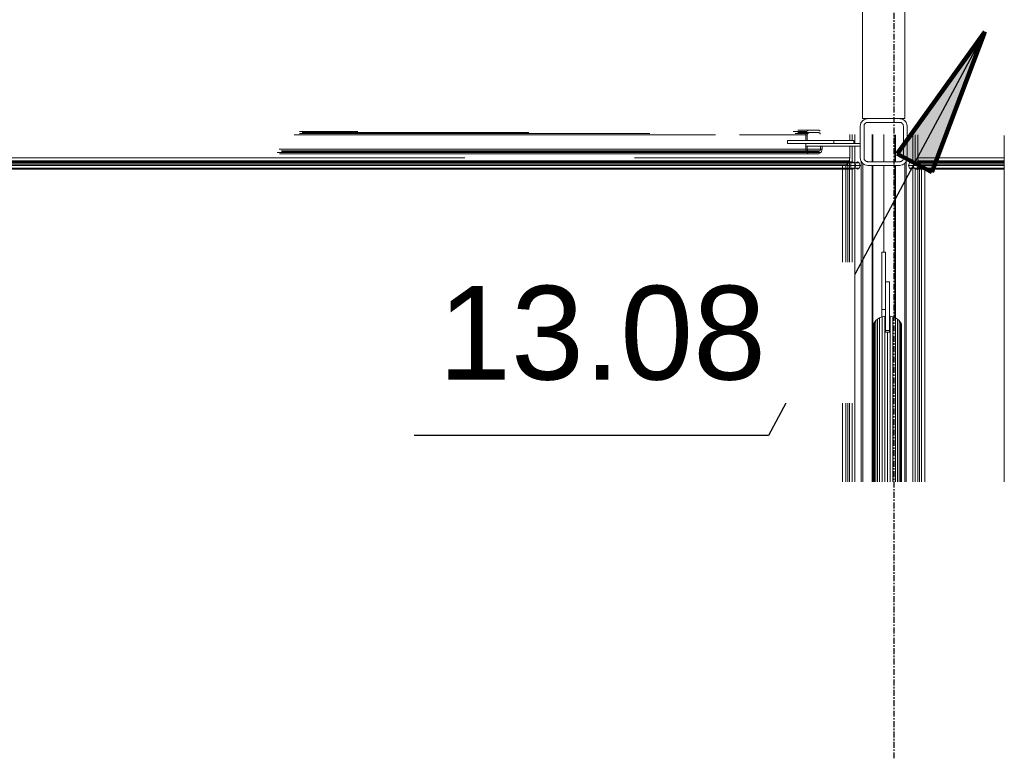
# Model space of a CAD drawing. Header units: millimetres. Extents: x 101535 to 192135, y -3968 to 17259.
# Tile 54 of 92: x 137916 to 140016, y 11535 to 13111. Entities that reach past the tile are written whole.
import ezdxf

# ---------------------------------------------------------------- set-up
doc = ezdxf.new("R2010")
doc.units = ezdxf.units.MM
doc.linetypes.add('Linia siatki', pattern=[22.225, 12.7, -3.175, 3.175, -3.175])
for name, color, linetype, lineweight in [('A-GENM', 7, 'Continuous', 18), ('G-ANNO-DIMS', 7, 'Continuous', 30), ('P-PIPE', 7, 'Continuous', 18), ('S-GRID', 7, 'Continuous', 30)]:
    doc.layers.add(name, color=color, linetype=linetype, lineweight=lineweight)
doc.styles.add('Arial_5', font='arial.ttf', dxfattribs={"height": 200})

# ---------------------------------------------------------------- blocks, each defined once
blk = doc.blocks.new('Bezpośredni kształt - IR 026-25_3D1_2025_09_11-304393-Przekrój 5')
at = {"layer": 'A-GENM', "lineweight": 9}
for p, q in [((-22376.2, 13331.3), (-22376.2, 12900)), ((-22376.2, 12900), (-22376.2, 13331.3)), ((-22286.2, 12900), (-22286.2, 13331.2)), ((-22286.2, 12900), (-22286.2, 13331.2)), ((-22376.2, 12900), (-22365.2, 12900)), ((-22365.2, 12900), (-22376.2, 12900)), ((-22374.4, 12896.7), (-22373.6, 12897.3)), ((-22374.4, 12896.7), (-22373.6, 12897.3)), ((-22373.6, 12897.3), (-22371.3, 12898.8)), ((-22373.6, 12897.3), (-22371.3, 12898.8)), ((-22366.2, 12899.8), (-22371.3, 12898.8)), ((-22371.3, 12898.8), (-22366.2, 12899.8)), ((-22366.2, 12899.8), (-22365.2, 12900)), ((-22366.2, 12899.8), (-22365.2, 12900)), ((-22365.2, 12900), (-22364.7, 12900)), ((-22365.2, 12900), (-22364.7, 12900)), ((-22364.7, 12900), (-22342.4, 12900)), ((-22364.7, 12900), (-22342.4, 12900)), ((-22341.9, 12900), (-22342.4, 12900)), ((-22342.4, 12900), (-22341.9, 12900)), ((-22297.2, 12900), (-22341.9, 12900)), ((-22341.9, 12900), (-22297.2, 12900)), ((-22297.2, 12900), (-22286.2, 12900)), ((-22297.2, 12900), (-22286.2, 12900)), ((-22296.2, 12899.8), (-22297.2, 12900)), ((-22297.2, 12900), (-22296.2, 12899.8)), ((-22296.1, 12899.8), (-22296.2, 12899.8)), ((-22296.2, 12899.8), (-22296.2, 12899.8)), ((-22296.2, 12899.8), (-22296.2, 12899.8)), ((-22296.2, 12899.8), (-22296.1, 12899.8)), ((-22291.1, 12898.8), (-22296.1, 12899.8)), ((-22296.1, 12899.8), (-22291.1, 12898.8)), ((-22288.8, 12897.3), (-22291.1, 12898.8)), ((-22291.1, 12898.8), (-22288.8, 12897.3)), ((-22287.2, 12896.2), (-22288.8, 12897.3)), ((-22288.8, 12897.3), (-22287.2, 12896.2)), ((-22380.7, 12886.5), (-22381.2, 12884)), ((-22381.2, 12884), (-22380.7, 12886.5)), ((-22381.2, 12884), (-22381.2, 12863)), ((-22381.2, 12863), (-22381.2, 12884)), ((-22380.7, 12886.5), (-22380, 12890.1)), ((-22380.7, 12886.5), (-22380, 12890.1)), ((-22379.7, 12890.6), (-22380, 12890.1)), ((-22380, 12890.1), (-22379.7, 12890.6)), ((-22378.5, 12892.3), (-22379.7, 12890.6)), ((-22379.7, 12890.6), (-22378.5, 12892.3)), ((-22378.5, 12892.3), (-22378.1, 12892.9)), ((-22378.5, 12892.3), (-22378.1, 12892.9)), ((-22378.1, 12892.9), (-22376.5, 12895.3)), ((-22378.1, 12892.9), (-22376.5, 12895.3)), ((-22376, 12895.7), (-22376.5, 12895.3)), ((-22376.5, 12895.3), (-22376, 12895.7)), ((-22374.4, 12896.7), (-22376, 12895.7)), ((-22376, 12895.7), (-22374.4, 12896.7)), ((-22372.8, 12885.8), (-22373.2, 12884)), ((-22372.8, 12885.8), (-22373.2, 12884)), ((-22373.2, 12844.1), (-22373.2, 12884)), ((-22373.2, 12884), (-22373.2, 12844.1)), ((-22372.8, 12885.8), (-22372.6, 12887.1)), ((-22372.6, 12887.1), (-22372.8, 12885.8)), ((-22371.6, 12888.6), (-22372.6, 12887.1)), ((-22371.6, 12888.6), (-22372.6, 12887.1)), ((-22371.6, 12888.6), (-22370.8, 12889.7)), ((-22370.8, 12889.7), (-22371.6, 12888.6)), ((-22370.8, 12889.7), (-22369.8, 12890.4)), ((-22369.8, 12890.4), (-22370.8, 12889.7)), ((-22369.8, 12890.4), (-22368.3, 12891.4)), ((-22368.3, 12891.4), (-22369.8, 12890.4)), ((-22368.3, 12891.4), (-22367.2, 12891.6)), ((-22367.2, 12891.6), (-22368.3, 12891.4)), ((-22367.2, 12891.6), (-22367, 12891.6)), ((-22367, 12891.6), (-22367.2, 12891.6)), ((-22367, 12891.6), (-22365.4, 12892)), ((-22365.4, 12892), (-22367, 12891.6)), ((-22365.2, 12892), (-22365.4, 12892)), ((-22365.2, 12892), (-22365.4, 12892)), ((-22360.8, 12892), (-22365.2, 12892)), ((-22360.8, 12892), (-22365.2, 12892)), ((-22360.8, 12892), (-22359.9, 12892)), ((-22359.9, 12892), (-22360.8, 12892)), ((-22359.9, 12892), (-22355.9, 12892)), ((-22355.9, 12892), (-22359.9, 12892)), ((-22355.9, 12892), (-22345.2, 12892)), ((-22345.2, 12892), (-22355.9, 12892)), ((-22345.2, 12892), (-22334.6, 12892)), ((-22334.6, 12892), (-22345.2, 12892)), ((-22334.6, 12892), (-22330.5, 12892)), ((-22330.5, 12892), (-22334.6, 12892)), ((-22330.5, 12892), (-22329.7, 12892)), ((-22329.7, 12892), (-22330.5, 12892)), ((-22325.3, 12892), (-22329.7, 12892)), ((-22325.3, 12892), (-22329.7, 12892)), ((-22325.3, 12892), (-22322.2, 12892)), ((-22322.2, 12892), (-22325.3, 12892)), ((-22322.2, 12892), (-22321.6, 12892)), ((-22321.6, 12892), (-22322.2, 12892)), ((-22321.6, 12892), (-22318.7, 12892)), ((-22318.7, 12892), (-22321.6, 12892)), ((-22318.7, 12892), (-22311.3, 12892)), ((-22311.3, 12892), (-22318.7, 12892)), ((-22311.3, 12892), (-22303.8, 12892)), ((-22303.8, 12892), (-22311.3, 12892)), ((-22303.8, 12892), (-22300.9, 12892)), ((-22300.9, 12892), (-22303.8, 12892)), ((-22300.9, 12892), (-22300.3, 12892)), ((-22300.3, 12892), (-22300.9, 12892)), ((-22300.3, 12892), (-22297.2, 12892)), ((-22297.2, 12892), (-22300.3, 12892)), ((-22297, 12892), (-22297.2, 12892)), ((-22297, 12892), (-22297.2, 12892)), ((-22295.4, 12891.6), (-22297, 12892)), ((-22295.4, 12891.6), (-22297, 12892)), ((-22295.4, 12891.6), (-22295.2, 12891.6)), ((-22295.2, 12891.6), (-22295.4, 12891.6)), ((-22295.2, 12891.6), (-22294.1, 12891.4)), ((-22294.1, 12891.4), (-22295.2, 12891.6)), ((-22292.6, 12890.4), (-22294.1, 12891.4)), ((-22292.6, 12890.4), (-22294.1, 12891.4)), ((-22292.6, 12890.4), (-22291.5, 12889.7)), ((-22291.5, 12889.7), (-22292.6, 12890.4)), ((-22290.5, 12888.1), (-22291.5, 12889.7)), ((-22290.5, 12888.1), (-22291.5, 12889.7)), ((-22290.5, 12888.1), (-22289.8, 12887.1)), ((-22289.8, 12887.1), (-22290.5, 12888.1)), ((-22289.4, 12885.3), (-22289.8, 12887.1)), ((-22289.4, 12885.3), (-22289.8, 12887.1)), ((-22289.4, 12885.3), (-22289.2, 12884)), ((-22289.2, 12884), (-22289.4, 12885.3)), ((-22289.2, 12844.1), (-22289.2, 12884)), ((-22289.2, 12844.1), (-22289.2, 12884)), ((-22287.2, 12896.2), (-22286.4, 12895.7)), ((-22287.2, 12896.2), (-22286.4, 12895.7)), ((-22285.9, 12895.3), (-22286.4, 12895.7)), ((-22286.4, 12895.7), (-22285.9, 12895.3)), ((-22284.3, 12892.9), (-22285.9, 12895.3)), ((-22285.9, 12895.3), (-22284.3, 12892.9)), ((-22283.1, 12891.2), (-22284.3, 12892.9)), ((-22284.3, 12892.9), (-22283.1, 12891.2)), ((-22283.1, 12891.2), (-22282.7, 12890.6)), ((-22283.1, 12891.2), (-22282.7, 12890.6)), ((-22282.4, 12890.1), (-22282.7, 12890.6)), ((-22282.7, 12890.6), (-22282.4, 12890.1)), ((-22281.9, 12887.6), (-22282.4, 12890.1)), ((-22282.4, 12890.1), (-22281.9, 12887.6)), ((-22281.9, 12887.6), (-22281.2, 12884)), ((-22281.9, 12887.6), (-22281.2, 12884)), ((-22281.2, 12855.9), (-22281.2, 12884)), ((-22281.2, 12884), (-22281.2, 12855.9)), ((-23588.7, 12865), (-22690.1, 12865)), ((-22690.1, 12865), (-23588.7, 12865)), ((-23582.9, 12865), (-22690.1, 12865)), ((-23582.9, 12865), (-22690.1, 12865)), ((-23577.5, 12872.1), (-23452.9, 12872.1)), ((-23452.9, 12872.1), (-23577.5, 12872.1)), ((-22830.3, 12868.5), (-23577.3, 12868.5)), ((-23577.3, 12868.5), (-22830.3, 12868.5)), ((-23088.2, 12870), (-23571.6, 12870)), ((-23571.6, 12870), (-23088.2, 12870)), ((-23088.2, 12870), (-23536.9, 12870)), ((-23536.9, 12870), (-23088.2, 12870)), ((-23536.6, 12865), (-22690.1, 12865)), ((-22690.1, 12865), (-23536.6, 12865)), ((-22830.3, 12868.5), (-23534.4, 12868.5)), ((-23534.4, 12868.5), (-22830.3, 12868.5)), ((-23530.9, 12865), (-22690.1, 12865)), ((-23530.9, 12865), (-22690.1, 12865)), ((-23452.9, 12872.1), (-23526.4, 12872.1)), ((-23526.4, 12872.1), (-23452.9, 12872.1)), ((-22638.7, 12865), (-22524.9, 12865)), ((-22638.7, 12865), (-22497.7, 12865)), ((-22638.7, 12865), (-22524.9, 12865)), ((-22638.7, 12865), (-22494.2, 12865)), ((-22638.7, 12865), (-22524.9, 12865)), ((-22497.7, 12865), (-22638.7, 12865)), ((-22638.7, 12865), (-22494.2, 12865)), ((-22524.9, 12865), (-22638.7, 12865)), ((-22524.7, 12872.1), (-22495.7, 12872.1)), ((-22495.7, 12872.1), (-22524.7, 12872.1)), ((-22493.2, 12868.5), (-22519.8, 12868.5)), ((-22519.8, 12868.5), (-22493.2, 12868.5)), ((-22490.7, 12870), (-22514.8, 12870)), ((-22514.8, 12870), (-22490.7, 12870)), ((-22490.7, 12875), (-22514.6, 12875)), ((-22514.6, 12875), (-22490.7, 12875)), ((-22495.7, 12872.1), (-22497.7, 12865)), ((-22497.7, 12865), (-22495.7, 12872.1)), ((-22497.7, 12865), (-22497.7, 12853)), ((-22497.7, 12865), (-22497.7, 12853)), ((-22490.7, 12875), (-22495.7, 12872.1)), ((-22495.7, 12872.1), (-22490.7, 12875)), ((-22493.2, 12868.5), (-22494.2, 12865)), ((-22493.2, 12868.5), (-22494.2, 12865)), ((-22494.2, 12865), (-22494.2, 12853)), ((-22494.2, 12853), (-22494.2, 12865)), ((-22490.7, 12870), (-22493.2, 12868.5)), ((-22490.7, 12870), (-22493.2, 12868.5)), ((-22469.4, 12875), (-22490.7, 12875)), ((-22490.7, 12875), (-22469.4, 12875)), ((-22469.4, 12870), (-22490.7, 12870)), ((-22469.4, 12870), (-22490.7, 12870)), ((-22469.4, 12870), (-22472.3, 12870)), ((-22472.3, 12870), (-22469.4, 12870)), ((-22469.4, 12875), (-22472.2, 12875)), ((-22472.2, 12875), (-22469.4, 12875)), ((-22466.6, 12873.4), (-22469.4, 12875)), ((-22469.4, 12875), (-22466.6, 12873.4)), ((-22466.9, 12868.5), (-22469.4, 12870)), ((-22466.9, 12868.5), (-22469.4, 12870)), ((-22466.5, 12866.9), (-22466.9, 12868.5)), ((-22466.5, 12866.9), (-22466.9, 12868.5)), ((-22403.8, 12853), (-22403.8, 12866.1)), ((-22403.8, 12866.1), (-22403.8, 12853)), ((-22398.4, 12853), (-22398.4, 12866.1)), ((-22398.4, 12866.1), (-22398.4, 12853)), ((-22393, 12866.1), (-22393, 12847)), ((-22393, 12866.1), (-22393, 12847)), ((-22381.2, 12847), (-22381.2, 12863)), ((-22381.2, 12847), (-22381.2, 12863)), ((-22356.2, 12865.8), (-22356.2, 12808)), ((-22356.2, 12808), (-22356.2, 12865.8)), ((-22354.8, 12808), (-22354.8, 12865.8)), ((-22354.8, 12808), (-22354.8, 12865.8)), ((-22331.2, 12865.7), (-22331.2, 12808)), ((-22331.2, 12865.7), (-22331.2, 12808)), ((-22331.2, 12808), (-22331.2, 12865.7)), ((-22331.2, 12808), (-22331.2, 12865.7)), ((-22307.6, 12808), (-22307.6, 12865.6)), ((-22307.6, 12808), (-22307.6, 12865.6)), ((-22306.1, 12808), (-22306.1, 12865.6)), ((-22306.1, 12808), (-22306.1, 12865.6)), ((-22281.2, 12855.9), (-22281.2, 12816)), ((-22281.2, 12855.9), (-22281.2, 12816)), ((-22269.4, 12865.4), (-22269.4, 12806.2)), ((-22269.4, 12865.4), (-22269.4, 12806.2)), ((-22264, 12865.3), (-22264, 12806.9)), ((-22264, 12865.3), (-22264, 12806.9)), ((-22258.6, 12865.3), (-22258.6, 12816)), ((-22258.6, 12865.3), (-22258.6, 12816)), ((-22497.7, 12835), (-23620.6, 12835)), ((-23620.6, 12835), (-22497.7, 12835)), ((-22494.2, 12835), (-23614.8, 12835)), ((-22494.2, 12835), (-23614.8, 12835)), ((-22465.9, 12835), (-23568.7, 12835)), ((-23568.7, 12835), (-22465.9, 12835)), ((-22462.4, 12835), (-23562.9, 12835)), ((-22462.4, 12835), (-23562.9, 12835)), ((-22536.6, 12847), (-22536.6, 12853)), ((-22536.6, 12853), (-22437.6, 12853)), ((-22437.6, 12853), (-22536.6, 12853)), ((-22536.6, 12853), (-22536.6, 12847)), ((-22536.6, 12847), (-22497.7, 12847)), ((-22497.7, 12847), (-22536.6, 12847)), ((-22497.7, 12847), (-22497.7, 12841)), ((-22497.7, 12847), (-22381.2, 12847)), ((-22497.7, 12841), (-22497.7, 12847)), ((-22497.7, 12847), (-22381.2, 12847)), ((-22497.7, 12841), (-22381.2, 12841)), ((-22497.7, 12841), (-22381.2, 12841)), ((-22497.7, 12835), (-22497.7, 12841)), ((-22497.7, 12835), (-22497.7, 12841)), ((-22495.7, 12827.9), (-22497.7, 12835)), ((-22495.7, 12827.9), (-22497.7, 12835)), ((-22494.2, 12835), (-22494.2, 12841)), ((-22494.2, 12841), (-22494.2, 12835)), ((-22493.2, 12831.5), (-22494.2, 12835)), ((-22494.2, 12835), (-22493.2, 12831.5)), ((-22465.9, 12835), (-22466.9, 12831.5)), ((-22466.9, 12831.5), (-22465.9, 12835)), ((-22465.9, 12835), (-22465.9, 12841)), ((-22465.9, 12835), (-22465.9, 12841)), ((-22464.4, 12827.9), (-22462.4, 12835)), ((-22462.4, 12835), (-22464.4, 12827.9)), ((-22462.4, 12835), (-22462.4, 12841)), ((-22462.4, 12835), (-22462.4, 12841)), ((-22437.6, 12853), (-22437.6, 12847)), ((-22395.2, 12853), (-22437.6, 12853)), ((-22437.6, 12853), (-22437.6, 12847)), ((-22437.6, 12853), (-22395.2, 12853)), ((-22403.8, 12816), (-22403.8, 12841)), ((-22403.8, 12841), (-22403.8, 12816)), ((-22398.4, 12807.3), (-22398.4, 12841)), ((-22398.4, 12841), (-22398.4, 12807.3)), ((-22395.2, 12853), (-22395.2, 12847)), ((-22395.2, 12853), (-22395.2, 12847)), ((-22393, 12840), (-22393, 12800.1)), ((-22393, 12840), (-22393, 12800.1)), ((-22381.2, 12847), (-22381.2, 12845.1)), ((-22381.2, 12845.1), (-22381.2, 12847)), ((-22381.2, 12845.1), (-22381.2, 12841)), ((-22381.2, 12841), (-22381.2, 12845.1)), ((-22381.2, 12841), (-22381.2, 12836.1)), ((-22381.2, 12836.1), (-22381.2, 12841)), ((-22381.2, 12836.1), (-22381.2, 12816)), ((-22381.2, 12816), (-22381.2, 12836.1)), ((-22373.2, 12816), (-22373.2, 12844.1)), ((-22373.2, 12844.1), (-22373.2, 12816)), ((-22289.2, 12844.1), (-22289.2, 12816)), ((-22289.2, 12816), (-22289.2, 12844.1)), ((-23224.5, 12816), (-24898.3, 12816)), ((-24898.3, 12816), (-23224.5, 12816)), ((-22495.7, 12827.9), (-23625, 12827.9)), ((-23625, 12827.9), (-22495.7, 12827.9)), ((-22490.7, 12825), (-23620, 12825)), ((-23620, 12825), (-22490.7, 12825)), ((-22493.2, 12831.5), (-23616.6, 12831.5)), ((-23616.6, 12831.5), (-22493.2, 12831.5)), ((-22490.7, 12830), (-23615.4, 12830)), ((-23615.4, 12830), (-22490.7, 12830)), ((-23585.4, 12825), (-22469.4, 12825)), ((-22469.4, 12825), (-23585.4, 12825)), ((-22469.4, 12830), (-23579.9, 12830)), ((-23579.9, 12830), (-22469.4, 12830)), ((-22466.9, 12831.5), (-23574.2, 12831.5)), ((-23574.2, 12831.5), (-22466.9, 12831.5)), ((-22464.4, 12827.9), (-23574, 12827.9)), ((-23574, 12827.9), (-22464.4, 12827.9)), ((-22403.8, 12816), (-22862.8, 12816)), ((-22862.8, 12816), (-22403.8, 12816)), ((-22490.7, 12825), (-22495.7, 12827.9)), ((-22490.7, 12825), (-22495.7, 12827.9)), ((-22490.7, 12830), (-22493.2, 12831.5)), ((-22493.2, 12831.5), (-22490.7, 12830)), ((-22469.4, 12830), (-22490.7, 12830)), ((-22490.7, 12830), (-22469.4, 12830)), ((-22469.4, 12825), (-22490.7, 12825)), ((-22469.4, 12825), (-22490.7, 12825)), ((-22469.4, 12830), (-22466.9, 12831.5)), ((-22469.4, 12830), (-22466.9, 12831.5)), ((-22469.4, 12825), (-22464.4, 12827.9)), ((-22464.4, 12827.9), (-22469.4, 12825)), ((-22404.6, 12809.9), (-22403.8, 12816)), ((-22403.8, 12816), (-22404.6, 12809.9)), ((-22403.9, 12124.7), (-22403.9, 12816)), ((-22403.9, 12124.7), (-22403.9, 12816)), ((-22380.5, 12812.4), (-22381.2, 12816)), ((-22380.5, 12812.4), (-22381.2, 12816)), ((-22372.9, 12814.7), (-22373.2, 12816)), ((-22373.2, 12816), (-22372.9, 12814.7)), ((-22372.9, 12814.7), (-22372.6, 12812.9)), ((-22372.9, 12814.7), (-22372.6, 12812.9)), ((-22371.9, 12811.9), (-22372.6, 12812.9)), ((-22372.6, 12812.9), (-22371.9, 12811.9)), ((-22290.8, 12811.4), (-22289.8, 12812.9)), ((-22290.8, 12811.4), (-22289.8, 12812.9)), ((-22289.5, 12814.2), (-22289.8, 12812.9)), ((-22289.8, 12812.9), (-22289.5, 12814.2)), ((-22289.5, 12814.2), (-22289.2, 12816)), ((-22289.5, 12814.2), (-22289.2, 12816)), ((-22281.7, 12813.5), (-22282.4, 12809.9)), ((-22281.7, 12813.5), (-22282.4, 12809.9)), ((-22281.7, 12813.5), (-22281.2, 12816)), ((-22281.2, 12816), (-22281.7, 12813.5)), ((-22258.6, 12816), (-22074, 12816)), ((-22258.6, 12816), (-22257.7, 12809.9)), ((-22258.6, 12816), (-22074, 12816)), ((-22258.6, 12816), (-22257.7, 12809.9)), ((-22258.5, 12813.5), (-22258.5, 12816)), ((-22258.5, 12813.5), (-22258.5, 12816)), ((-22397.1, 12792), (-25331.2, 12792)), ((-22397.1, 12792), (-25331.2, 12792)), ((-22397.1, 12808), (-25281.2, 12808)), ((-22397.1, 12808), (-25281.2, 12808)), ((-25197.4, 12809.9), (-22894.1, 12809.9)), ((-25197.4, 12809.9), (-22894.1, 12809.9)), ((-22400.6, 12805.7), (-24819, 12805.7)), ((-22392.8, 12805.7), (-24819, 12805.7)), ((-22392.8, 12805.7), (-24819, 12805.7)), ((-22400.6, 12805.7), (-24819, 12805.7)), ((-24818.2, 12804.7), (-22407, 12804.7)), ((-22407, 12804.7), (-24818.2, 12804.7)), ((-22400.6, 12794.3), (-24818, 12794.3)), ((-22400.6, 12794.3), (-24818, 12794.3)), ((-22392.8, 12794.3), (-24818, 12794.3)), ((-22392.8, 12794.3), (-24818, 12794.3)), ((-24815.5, 12800), (-22414.3, 12800)), ((-22401.8, 12800), (-24815.5, 12800)), ((-22401.8, 12800), (-24815.5, 12800)), ((-22391, 12800), (-24815.5, 12800)), ((-22391, 12800), (-24815.5, 12800)), ((-22414.3, 12800), (-24815.5, 12800)), ((-22410.4, 12801.2), (-24815.3, 12801.2)), ((-24815.3, 12801.2), (-22410.4, 12801.2)), ((-22407.6, 12794.3), (-23073.4, 12794.3)), ((-23073.4, 12794.3), (-22407.6, 12794.3)), ((-23064.9, 12792), (-22407.6, 12792)), ((-22407.6, 12792), (-23064.9, 12792)), ((-23056.5, 12794.3), (-22407.6, 12794.3)), ((-23056.5, 12794.3), (-22407.6, 12794.3)), ((-22894, 12809.9), (-22404.6, 12809.9)), ((-22894, 12809.9), (-22404.6, 12809.9)), ((-22419.2, 12800), (-22419.2, 12124.7)), ((-22419.2, 12124.7), (-22419.2, 12800)), ((-22419.2, 12800), (-22419.2, 12124.7)), ((-22419.2, 12124.7), (-22419.2, 12800)), ((-22414.3, 12800), (-22407.6, 12800)), ((-22414.3, 12800), (-22407.6, 12800)), ((-22414.3, 12800), (-22407.6, 12800)), ((-22414.3, 12800), (-22407.6, 12800)), ((-22410.4, 12801.2), (-22414.2, 12800.1)), ((-22410.4, 12801.2), (-22414.2, 12800.1)), ((-22412.1, 12799.8), (-22412.1, 12124.7)), ((-22412.1, 12799.8), (-22412.1, 12124.7)), ((-22412.1, 12799.8), (-22412.1, 12124.7)), ((-22412.1, 12799.8), (-22412.1, 12124.7)), ((-22410.4, 12801.2), (-22407, 12804.7)), ((-22407, 12804.7), (-22410.4, 12801.2)), ((-22407.6, 12124.7), (-22407.6, 12803.4)), ((-22407.6, 12124.7), (-22407.6, 12803.4)), ((-22404.6, 12809.9), (-22407, 12804.7)), ((-22404.6, 12809.9), (-22407, 12804.7)), ((-22401.8, 12800), (-22400.6, 12805.7)), ((-22400.6, 12805.7), (-22401.8, 12800)), ((-22401.8, 12800), (-22400.6, 12794.3)), ((-22401.8, 12800), (-22400.6, 12794.3)), ((-22400.6, 12805.7), (-22398.4, 12807.3)), ((-22398.4, 12807.3), (-22400.6, 12805.7)), ((-22398.4, 12792.7), (-22400.6, 12794.3)), ((-22400.6, 12794.3), (-22398.4, 12792.7)), ((-22398.4, 12807.3), (-22397.1, 12808)), ((-22398.4, 12807.3), (-22397.1, 12808)), ((-22397.1, 12792), (-22398.4, 12792.7)), ((-22398.4, 12124.7), (-22398.4, 12792.7)), ((-22398.4, 12792.7), (-22397.1, 12792)), ((-22398.4, 12792.7), (-22398.4, 12124.7)), ((-22397.1, 12808), (-22392.8, 12805.7)), ((-22397.1, 12808), (-22392.8, 12805.7)), ((-22392.8, 12794.3), (-22397.1, 12792)), ((-22397.1, 12792), (-22392.8, 12794.3)), ((-22391.4, 12805.7), (-22393, 12800.1)), ((-22393, 12800.1), (-22391.4, 12805.7)), ((-22393, 12800), (-22393, 12800.1)), ((-22393, 12800), (-22393, 12800.1)), ((-22393, 12800), (-22393, 12799.9)), ((-22381.7, 12800), (-22393, 12800)), ((-22381.7, 12800), (-22393, 12800)), ((-22393, 12799.9), (-22393, 12800)), ((-22393, 12124.7), (-22393, 12799.9)), ((-22393, 12124.7), (-22393, 12799.9)), ((-22391.4, 12794.3), (-22393, 12799.9)), ((-22391.4, 12794.3), (-22393, 12799.9)), ((-22392.8, 12805.7), (-22391, 12800)), ((-22391, 12800), (-22392.8, 12805.7)), ((-22392.8, 12794.3), (-22391, 12800)), ((-22392.8, 12794.3), (-22391, 12800)), ((-22387.4, 12808), (-22391.4, 12805.7)), ((-22391.4, 12805.7), (-22387.4, 12808)), ((-22383.4, 12805.7), (-22391.4, 12805.7)), ((-22383.4, 12805.7), (-22391.4, 12805.7)), ((-22387.4, 12792), (-22391.4, 12794.3)), ((-22383.4, 12794.3), (-22391.4, 12794.3)), ((-22383.4, 12794.3), (-22391.4, 12794.3)), ((-22387.4, 12792), (-22391.4, 12794.3)), ((-22383.4, 12805.7), (-22387.4, 12808)), ((-22387.4, 12808), (-22383.4, 12805.7)), ((-22383.4, 12794.3), (-22387.4, 12792)), ((-22383.4, 12794.3), (-22387.4, 12792)), ((-22381.7, 12800), (-22383.4, 12805.7)), ((-22383.4, 12805.7), (-22381.7, 12800)), ((-22381.7, 12800), (-22383.4, 12794.3)), ((-22381.7, 12800), (-22383.4, 12794.3)), ((-22380.5, 12812.4), (-22380, 12809.9)), ((-22380, 12809.9), (-22380.5, 12812.4)), ((-22380.5, 12812.4), (-22380, 12809.9)), ((-22380, 12809.9), (-22380.5, 12812.4)), ((-22380, 12809.9), (-22379.7, 12809.4)), ((-22379.7, 12809.4), (-22380, 12809.9)), ((-22379.3, 12808.8), (-22379.7, 12809.4)), ((-22379.3, 12808.8), (-22379.7, 12809.4)), ((-22379.3, 12808.8), (-22378.1, 12807.1)), ((-22379.3, 12808.8), (-22379.3, 12124.7)), ((-22379.3, 12124.7), (-22379.3, 12808.8)), ((-22378.1, 12807.1), (-22379.3, 12808.8)), ((-22378.1, 12807.1), (-22376.5, 12804.7)), ((-22376.5, 12804.7), (-22378.1, 12807.1)), ((-22375.7, 12804.2), (-22376.5, 12804.7)), ((-22375.7, 12804.2), (-22376.5, 12804.7)), ((-22376.1, 12124.7), (-22376.1, 12804.4)), ((-22376.1, 12124.7), (-22376.1, 12804.4)), ((-22373.5, 12802.7), (-22375.7, 12804.2)), ((-22373.5, 12802.7), (-22375.7, 12804.2)), ((-22373.5, 12802.7), (-22372.9, 12802.3)), ((-22372.9, 12802.3), (-22373.5, 12802.7)), ((-22372.9, 12802.3), (-22371.3, 12801.2)), ((-22371.3, 12801.2), (-22372.9, 12802.3)), ((-22371.9, 12811.9), (-22370.8, 12810.3)), ((-22371.9, 12811.9), (-22370.8, 12810.3)), ((-22368, 12800.5), (-22371.3, 12801.2)), ((-22368, 12800.5), (-22371.3, 12801.2)), ((-22369.8, 12809.6), (-22370.8, 12810.3)), ((-22370.8, 12810.3), (-22369.8, 12809.6)), ((-22369.8, 12809.6), (-22368.3, 12808.6)), ((-22369.8, 12809.6), (-22368.3, 12808.6)), ((-22366.7, 12808.3), (-22368.3, 12808.6)), ((-22368.3, 12808.6), (-22366.7, 12808.3)), ((-22367.7, 12800.5), (-22368, 12800.5)), ((-22367.7, 12800.5), (-22368, 12800.5)), ((-22367.7, 12800.5), (-22365.4, 12800)), ((-22365.4, 12800), (-22367.7, 12800.5)), ((-22365.6, 12808.1), (-22366.7, 12808.3)), ((-22366.7, 12808.3), (-22365.6, 12808.1)), ((-22365.6, 12808.1), (-22365.4, 12808)), ((-22365.6, 12808.1), (-22365.2, 12808)), ((-22365.6, 12806.8), (-22365.6, 12808.1)), ((-22365.2, 12808), (-22365.6, 12808.1)), ((-22365.6, 12808.1), (-22365.6, 12806.8)), ((-22365.6, 12808.1), (-22365.4, 12808)), ((-22365.2, 12808), (-22365.4, 12808)), ((-22365.4, 12808), (-22365.2, 12808)), ((-22365.4, 12800), (-22365.2, 12800)), ((-22365.2, 12800), (-22365.4, 12800)), ((-22365.2, 12808), (-22360.8, 12808)), ((-22365.2, 12808), (-22360.8, 12808)), ((-22360.8, 12800), (-22365.2, 12800)), ((-22360.8, 12800), (-22365.2, 12800)), ((-22360.8, 12808), (-22359.9, 12808)), ((-22360.8, 12808), (-22359.9, 12808)), ((-22360.8, 12800), (-22359.9, 12800)), ((-22359.9, 12800), (-22360.8, 12800)), ((-22359.9, 12808), (-22355.9, 12808)), ((-22359.9, 12808), (-22355.9, 12808)), ((-22359.9, 12800), (-22355.9, 12800)), ((-22355.9, 12800), (-22359.9, 12800)), ((-22356.2, 12124.7), (-22356.2, 12800)), ((-22356.2, 12124.7), (-22356.2, 12800)), ((-22355.9, 12808), (-22345.2, 12808)), ((-22355.9, 12808), (-22345.2, 12808)), ((-22355.9, 12800), (-22345.2, 12800)), ((-22345.2, 12800), (-22355.9, 12800)), ((-22354.8, 12124.7), (-22354.8, 12799.8)), ((-22354.8, 12124.7), (-22354.8, 12799.8)), ((-22345.2, 12808), (-22334.6, 12808)), ((-22345.2, 12808), (-22334.6, 12808)), ((-22345.2, 12800), (-22334.6, 12800)), ((-22334.6, 12800), (-22345.2, 12800)), ((-22330.5, 12808), (-22334.6, 12808)), ((-22334.6, 12808), (-22330.5, 12808)), ((-22334.6, 12800), (-22330.5, 12800)), ((-22330.5, 12800), (-22334.6, 12800)), ((-22331.2, 12799.8), (-22331.2, 12615.1)), ((-22331.2, 12799.8), (-22331.2, 12615.1)), ((-22331.2, 12615.1), (-22331.2, 12799.8)), ((-22331.2, 12615.1), (-22331.2, 12799.8)), ((-22327.4, 12808), (-22330.5, 12808)), ((-22330.5, 12808), (-22327.4, 12808)), ((-22330.5, 12800), (-22329.7, 12800)), ((-22329.7, 12800), (-22330.5, 12800)), ((-22325.3, 12800), (-22329.7, 12800)), ((-22325.3, 12800), (-22329.7, 12800)), ((-22326.6, 12808), (-22327.4, 12808)), ((-22327.4, 12808), (-22326.6, 12808)), ((-22326, 12808), (-22326.6, 12808)), ((-22326.6, 12808), (-22326, 12808)), ((-22326, 12808), (-22321.6, 12808)), ((-22326, 12808), (-22321.6, 12808)), ((-22325.3, 12800), (-22322.2, 12800)), ((-22322.2, 12800), (-22325.3, 12800)), ((-22322.2, 12800), (-22321.6, 12800)), ((-22321.6, 12800), (-22322.2, 12800)), ((-22318.7, 12808), (-22321.6, 12808)), ((-22321.6, 12808), (-22318.7, 12808)), ((-22321.6, 12800), (-22318.7, 12800)), ((-22318.7, 12800), (-22321.6, 12800)), ((-22311.3, 12808), (-22318.7, 12808)), ((-22318.7, 12808), (-22311.3, 12808)), ((-22318.7, 12800), (-22311.3, 12800)), ((-22311.3, 12800), (-22318.7, 12800)), ((-22303.8, 12808), (-22311.3, 12808)), ((-22311.3, 12808), (-22303.8, 12808)), ((-22311.3, 12800), (-22303.8, 12800)), ((-22303.8, 12800), (-22311.3, 12800)), ((-22307.6, 12475.4), (-22307.6, 12799.8)), ((-22307.6, 12475.4), (-22307.6, 12799.8)), ((-22306.1, 12800), (-22306.1, 12474.8)), ((-22306.1, 12474.8), (-22306.1, 12800)), ((-22300.9, 12808), (-22303.8, 12808)), ((-22303.8, 12808), (-22300.9, 12808)), ((-22303.8, 12800), (-22300.9, 12800)), ((-22300.9, 12800), (-22303.8, 12800)), ((-22300.3, 12808), (-22300.9, 12808)), ((-22300.9, 12808), (-22300.3, 12808)), ((-22300.9, 12800), (-22300.3, 12800)), ((-22300.3, 12800), (-22300.9, 12800)), ((-22297.2, 12808), (-22300.3, 12808)), ((-22300.3, 12808), (-22297.2, 12808)), ((-22300.3, 12800), (-22297.2, 12800)), ((-22297.2, 12800), (-22300.3, 12800)), ((-22296.8, 12808.1), (-22297.2, 12808)), ((-22297.2, 12808), (-22296.8, 12808.1)), ((-22297, 12808), (-22297.2, 12808)), ((-22297.2, 12808), (-22297, 12808)), ((-22297, 12800), (-22297.2, 12800)), ((-22297, 12800), (-22297.2, 12800)), ((-22296.8, 12808.1), (-22297, 12808)), ((-22297, 12808), (-22296.8, 12808.1)), ((-22297, 12800), (-22294.7, 12800.5)), ((-22294.7, 12800.5), (-22297, 12800)), ((-22295.7, 12808.3), (-22296.8, 12808.1)), ((-22296.8, 12808.1), (-22295.7, 12808.3)), ((-22296.8, 12806.8), (-22296.8, 12808.1)), ((-22296.8, 12808.1), (-22296.8, 12806.8)), ((-22295.7, 12808.3), (-22294.1, 12808.6)), ((-22295.7, 12808.3), (-22294.1, 12808.6)), ((-22294.7, 12800.5), (-22294.4, 12800.5)), ((-22294.4, 12800.5), (-22294.7, 12800.5)), ((-22294.4, 12800.5), (-22291.1, 12801.2)), ((-22291.1, 12801.2), (-22294.4, 12800.5)), ((-22293.1, 12809.3), (-22294.1, 12808.6)), ((-22294.1, 12808.6), (-22293.1, 12809.3)), ((-22293.1, 12809.3), (-22291.5, 12810.3)), ((-22293.1, 12809.3), (-22291.5, 12810.3)), ((-22290.8, 12811.4), (-22291.5, 12810.3)), ((-22291.5, 12810.3), (-22290.8, 12811.4)), ((-22288.8, 12802.7), (-22291.1, 12801.2)), ((-22288.8, 12802.7), (-22291.1, 12801.2)), ((-22288.8, 12802.7), (-22287.2, 12803.8)), ((-22287.2, 12803.8), (-22288.8, 12802.7)), ((-22287.2, 12803.8), (-22286.4, 12804.3)), ((-22286.4, 12804.3), (-22287.2, 12803.8)), ((-22286.4, 12804.3), (-22285.9, 12804.7)), ((-22285.9, 12804.7), (-22286.4, 12804.3)), ((-22286.3, 12805.1), (-22286.3, 12124.7)), ((-22286.3, 12124.7), (-22286.3, 12805.1)), ((-22284.3, 12807.1), (-22285.9, 12804.7)), ((-22284.3, 12807.1), (-22285.9, 12804.7)), ((-22284.3, 12807.1), (-22283.1, 12808.8)), ((-22283.1, 12808.8), (-22284.3, 12807.1)), ((-22283.1, 12808.8), (-22282.7, 12809.4)), ((-22282.7, 12809.4), (-22283.1, 12808.8)), ((-22283.1, 12124.7), (-22283.1, 12808.8)), ((-22283.1, 12124.7), (-22283.1, 12808.8)), ((-22282.7, 12809.4), (-22282.4, 12809.9)), ((-22282.4, 12809.9), (-22282.7, 12809.4)), ((-22278.1, 12800), (-22276.4, 12805.7)), ((-22276.4, 12805.7), (-22278.1, 12800)), ((-22278.1, 12800), (-22276.4, 12794.3)), ((-22278.1, 12800), (-22276.4, 12794.3)), ((-22267.7, 12800), (-22278.1, 12800)), ((-22267.7, 12800), (-22278.1, 12800)), ((-22276.4, 12805.7), (-22272.4, 12808)), ((-22272.4, 12808), (-22276.4, 12805.7)), ((-22276.4, 12805.7), (-22268.7, 12805.7)), ((-22268.7, 12805.7), (-22276.4, 12805.7)), ((-22276.4, 12794.3), (-22272.4, 12792)), ((-22276.4, 12794.3), (-22272.4, 12792)), ((-22268.7, 12794.3), (-22276.4, 12794.3)), ((-22268.7, 12794.3), (-22276.4, 12794.3)), ((-22272.4, 12808), (-22269.4, 12806.2)), ((-22269.4, 12806.2), (-22272.4, 12808)), ((-22272.4, 12792), (-22269.4, 12793.8)), ((-22272.4, 12792), (-22269.4, 12793.8)), ((-22269.4, 12806.2), (-22268.7, 12805.7)), ((-22268.7, 12805.7), (-22269.4, 12806.2)), ((-22268.7, 12794.3), (-22269.4, 12793.8)), ((-22269.4, 12793.8), (-22268.7, 12794.3)), ((-22269.4, 12124.7), (-22269.4, 12793.8)), ((-22269.4, 12793.8), (-22269.4, 12124.7)), ((-22267.7, 12800), (-22268.7, 12805.7)), ((-22267.7, 12800), (-22268.7, 12805.7)), ((-22268.7, 12794.3), (-22267.7, 12800)), ((-22268.7, 12794.3), (-22267.7, 12800)), ((-22268.1, 12800), (-22266.3, 12805.7)), ((-22266.3, 12805.7), (-22268.1, 12800)), ((-22268.1, 12800), (-22074, 12800)), ((-22266.3, 12794.3), (-22268.1, 12800)), ((-22268.1, 12800), (-22074, 12800)), ((-22268.1, 12800), (-22266.3, 12794.3)), ((-22266.3, 12805.7), (-22264, 12806.9)), ((-22264, 12806.9), (-22266.3, 12805.7)), ((-22266.3, 12805.7), (-22074, 12805.7)), ((-22266.3, 12805.7), (-22074, 12805.7)), ((-22266.3, 12794.3), (-22074, 12794.3)), ((-22264, 12793.1), (-22266.3, 12794.3)), ((-22266.3, 12794.3), (-22074, 12794.3)), ((-22266.3, 12794.3), (-22264, 12793.1)), ((-22264, 12806.9), (-22262.6, 12808)), ((-22262.6, 12808), (-22264, 12806.9)), ((-22262.6, 12792), (-22264, 12793.1)), ((-22262.6, 12792), (-22264, 12793.1)), ((-22264, 12793.1), (-22264, 12124.7)), ((-22264, 12124.7), (-22264, 12793.1)), ((-22262.6, 12808), (-22259.5, 12805.7)), ((-22262.6, 12808), (-22074, 12808)), ((-22262.6, 12808), (-22074, 12808)), ((-22259.5, 12805.7), (-22262.6, 12808)), ((-22259.5, 12794.3), (-22262.6, 12792)), ((-22259.5, 12794.3), (-22262.6, 12792)), ((-22262.6, 12792), (-22074, 12792)), ((-22262.6, 12792), (-22074, 12792)), ((-22259.5, 12805.7), (-22258.2, 12800)), ((-22259.5, 12805.7), (-22074, 12805.7)), ((-22259.5, 12805.7), (-22074, 12805.7)), ((-22258.2, 12800), (-22259.5, 12805.7)), ((-22258.2, 12800), (-22259.5, 12794.3)), ((-22258.2, 12800), (-22259.5, 12794.3)), ((-22259.5, 12794.3), (-22074, 12794.3)), ((-22259.5, 12794.3), (-22074, 12794.3)), ((-22258.5, 12124.7), (-22258.5, 12811)), ((-22258.5, 12124.7), (-22258.5, 12811)), ((-22258.2, 12800), (-22074, 12800)), ((-22258.2, 12800), (-22074, 12800)), ((-22257.7, 12809.9), (-22074, 12809.9)), ((-22255.4, 12804.7), (-22257.7, 12809.9)), ((-22257.7, 12809.9), (-22074, 12809.9)), ((-22257.7, 12809.9), (-22255.4, 12804.7)), ((-22255.4, 12804.7), (-22074, 12804.7)), ((-22252, 12801.2), (-22255.4, 12804.7)), ((-22255.4, 12804.7), (-22074, 12804.7)), ((-22252, 12801.2), (-22255.4, 12804.7)), ((-22254.8, 12124.7), (-22254.8, 12804.1)), ((-22254.8, 12124.7), (-22254.8, 12804.1)), ((-22252, 12801.2), (-22074, 12801.2)), ((-22252, 12801.2), (-22248.1, 12800.1)), ((-22248.1, 12800.1), (-22252, 12801.2)), ((-22252, 12801.2), (-22074, 12801.2)), ((-22250.3, 12799.8), (-22250.3, 12124.7)), ((-22250.3, 12799.8), (-22250.3, 12124.7)), ((-22250.3, 12799.8), (-22250.3, 12124.7)), ((-22250.3, 12799.8), (-22250.3, 12124.7)), ((-22248.1, 12800), (-22074, 12800)), ((-22074, 12800), (-22248.1, 12800)), ((-22243.2, 12124.7), (-22243.2, 12800)), ((-22243.2, 12800), (-22243.2, 12124.7)), ((-22243.2, 12124.7), (-22243.2, 12800)), ((-22243.2, 12800), (-22243.2, 12124.7)), ((-22331.2, 12615.1), (-22335.2, 12615.1)), ((-22335.2, 12615.1), (-22335.2, 12492.8)), ((-22331.2, 12615.1), (-22327.2, 12615.1)), ((-22327.2, 12615.1), (-22327.2, 12492.8)), ((-22327.2, 12551.6), (-22319.2, 12551.6)), ((-22319.2, 12551.6), (-22319.2, 12447.6)), ((-22334.7, 12477), (-22339.9, 12475)), ((-22327.2, 12492.8), (-22335.2, 12492.8)), ((-22335.2, 12492.8), (-22335.2, 12476.8)), ((-22329.1, 12478.2), (-22334.7, 12477)), ((-22334.7, 12477), (-22334.7, 12124.7)), ((-22327.2, 12478.4), (-22329.1, 12478.2)), ((-22329.1, 12478.2), (-22329.1, 12124.7)), ((-22327.2, 12492.8), (-22327.2, 12489.2)), ((-22327.2, 12489.2), (-22327.2, 12447.6)), ((-22317.3, 12478.2), (-22319.2, 12478.4)), ((-22311.7, 12477), (-22317.3, 12478.2)), ((-22317.3, 12478.2), (-22317.3, 12124.7)), ((-22306.4, 12475), (-22311.7, 12477)), ((-22311.7, 12477), (-22311.7, 12124.7)), ((-22352.8, 12461.2), (-22353.3, 12456.9)), ((-22353.3, 12456.9), (-22353.3, 12124.7)), ((-22351, 12465.2), (-22352.8, 12461.2)), ((-22352.8, 12461.2), (-22352.8, 12124.7)), ((-22348.3, 12469), (-22351, 12465.2)), ((-22351, 12465.2), (-22351, 12124.7)), ((-22344.5, 12472.3), (-22348.3, 12469)), ((-22348.3, 12469), (-22348.3, 12124.7)), ((-22339.9, 12475), (-22344.5, 12472.3)), ((-22344.5, 12472.3), (-22344.5, 12124.7)), ((-22339.9, 12475), (-22339.9, 12124.7)), ((-22301.9, 12472.3), (-22306.4, 12475)), ((-22306.4, 12475), (-22306.4, 12124.7)), ((-22298.1, 12469), (-22301.9, 12472.3)), ((-22301.9, 12472.3), (-22301.9, 12124.7)), ((-22295.3, 12465.2), (-22298.1, 12469)), ((-22298.1, 12469), (-22298.1, 12124.7)), ((-22293.6, 12461.2), (-22295.3, 12465.2)), ((-22295.3, 12465.2), (-22295.3, 12124.7)), ((-22293, 12456.9), (-22293.6, 12461.2)), ((-22293.6, 12461.2), (-22293.6, 12124.7)), ((-22293, 12456.9), (-22293, 12124.7)), ((-22327.2, 12447.6), (-22319.2, 12447.6)), ((-22327.2, 12447.6), (-22327.2, 12444)), ((-22327.2, 12444), (-22323.2, 12444)), ((-22323.2, 12444), (-22323.2, 12124.7)), ((-22319.2, 12444), (-22323.2, 12444)), ((-22319.2, 12447.6), (-22319.2, 12444))]:
    blk.add_line(p, q, dxfattribs=at)
blk = doc.blocks.new('Bezpośredni kształt - CONCRETE_SLAB-304394-Przekrój 5')
blk.add_blockref('Bezpośredni kształt - IR 026-25_3D1_2025_09_11-304393-Przekrój 5', (0, 0))
blk = doc.blocks.new('IR 026-25_3D1_2025_09_11_ifc-2-Przekrój 5')
at = {"layer": 'A-GENM', "lineweight": 9}
blk.add_blockref('Bezpośredni kształt - CONCRETE_SLAB-304394-Przekrój 5', (0, 0), dxfattribs=at)

msp = doc.modelspace()

# ---------------------------------------------------------------- hatches: boundary and pattern name
at = {"layer": 'G-ANNO-DIMS', "lineweight": 120}
msp.add_hatch(color=256, dxfattribs=at).paths.add_polyline_path([(139974.8, 13084.9), (139787.9, 12824.9), (139861.5, 12785.4)])

# ---------------------------------------------------------------- linework, layer by layer
at = {"layer": 'G-ANNO-DIMS'}
for p, q in [((139974.8, 13084.9), (139512.9, 12224.1)), ((139512.9, 12224.1), (138757.4, 12224.1))]:
    msp.add_line(p, q, dxfattribs=at)
at = {"layer": 'G-ANNO-DIMS', "lineweight": 120}
for p, q in [((139974.8, 13084.9), (139787.9, 12824.9)), ((139861.5, 12785.4), (139974.8, 13084.9)), ((139787.9, 12824.9), (139861.5, 12785.4))]:
    msp.add_line(p, q, dxfattribs=at)
at = {"layer": 'P-PIPE', "color": 30, "lineweight": 9, "true_color": 0xff8000}
msp.add_line((140016.1, 12864.2), (140016.1, 12124.7), dxfattribs=at)
at = {"layer": 'S-GRID', "linetype": 'Linia siatki'}
msp.add_line((139781.2, 11534.9), (139781.2, 15457.9), dxfattribs=at)

# ---------------------------------------------------------------- block references
at = {"lineweight": 5}
msp.add_blockref('IR 026-25_3D1_2025_09_11_ifc-2-Przekrój 5', (162090.1, 0), dxfattribs=at)

# ---------------------------------------------------------------- next in the draw order: texts
at = {"layer": 'G-ANNO-DIMS', "insert": (138808.5, 12543.1), "char_height": 200, "width": 837.394, "attachment_point": 1, "line_spacing_factor": 0.941778, "style": 'Arial_5', "bg_fill": 3, "box_fill_scale": 1.25, "bg_fill_color": 256, "bg_fill_true_color": 13158600, "bg_fill_transparency": 0}
msp.add_mtext('13.08', dxfattribs=at)

doc.saveas('drawing.dxf')
